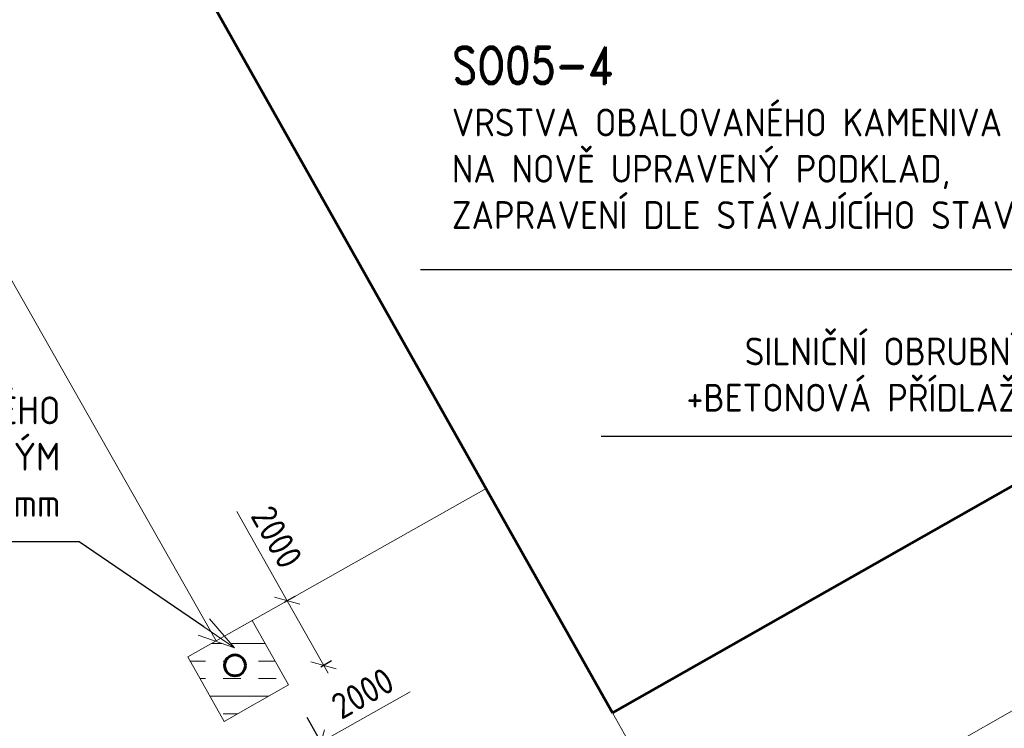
# Model space of a CAD drawing. Header units: millimetres. Extents: x 574189 to 1148315, y -389678 to 333486.
# Tile 14 of 35: x 848892 to 875499, y -230893 to -211754. Entities that reach past the tile are written whole.
import ezdxf
from ezdxf import colors
from ezdxf.entities.mleader import LeaderData, LeaderLine
from ezdxf.math import Vec2, Vec3

# ---------------------------------------------------------------- set-up
doc = ezdxf.new("R2010")
doc.units = ezdxf.units.MM
for name, color, linetype, lineweight in [('hranice', 3, 'Continuous', 20), ('IN_C_TENKA', 7, 'Continuous', 18), ('IN_KOTY', 4, 'Continuous', 13), ('IN_NS_TLUSTA', 1, 'Continuous', 60), ('IN_SRAFY', 13, 'Continuous', 9)]:
    doc.layers.add(name, color=color, linetype=linetype, lineweight=lineweight)
doc.layers.add('popisy', color=4, linetype='Continuous')
doc.styles.add('iso', font='isocp.shx')
doc.dimstyles.new('iso 250', dxfattribs={"dimtxt": 700, "dimasz": 500, "dimexe": 250, "dimexo": 1000, "dimgap": 250, "dimtad": 1, "dimdec": 0, "dimrnd": 10, "dimzin": 0, "dimtxsty": 'iso', "dimblk": 'OBLIQUE', "dimcen": 2.5, "dimdle": 250, "dimclrd": 256, "dimclre": 256, "dimclrt": 256, "dimadec": 0, "dimazin": 0, "dimtfac": 1, "dimtdec": 0, "dimtmove": 0, "dimatfit": 3, "dimfxl": 1, "dimlwd": -1, "dimarcsym": 0})

# ---------------------------------------------------------------- blocks, each defined once
blk = doc.blocks.new('_OPEN30')
at = {"color": 0, "linetype": 'ByBlock'}
for p, q in [((-1, 0.268), (0, 0)), ((0, 0), (-1, -0.268)), ((0, 0), (-1, 0))]:
    blk.add_line(p, q, dxfattribs=at)
blk = doc.blocks.new('_Oblique')
at = {"layer": 'popisy', "color": 0, "lineweight": -2}
blk.add_line((-0.5, -0.5), (0.5, 0.5), dxfattribs=at)
blk = doc.blocks.new('*D213')
at = {"layer": 'DEFPOINTS', "color": 0, "transparency": 16777216}
for p in [(856120, -227447), (855173, -227981), (856156, -229723)]:
    blk.add_point(p, dxfattribs=at)
at = {"layer": 'IN_KOTY', "transparency": 16777216}
for p, q in [((856120, -227447), (854760, -225036)), ((857226, -229407), (856120, -227447))]:
    blk.add_line(p, q, dxfattribs=at)
at = {"layer": 'IN_KOTY', "lineweight": -2, "transparency": 16777216}
for p, q in [((856044, -227490), (856338, -227324)), ((857027, -229232), (857321, -229066))]:
    blk.add_line(p, q, dxfattribs=at)
at = {"layer": 'IN_KOTY', "transparency": 16777216, "xscale": 500, "yscale": 500, "zscale": 500}
for p, rotation in [((856120, -227447), 119.4344792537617), ((857103, -229189), 299.4344792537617)]:
    blk.add_blockref('_Oblique', p, dxfattribs=dict(at, rotation=rotation))
at = {"layer": 'IN_KOTY', "transparency": 16777216, "insert": (855840, -225729), "char_height": 700, "attachment_point": 5, "rotation": 299.4345, "style": 'iso'}
blk.add_mtext('2000', dxfattribs=at)
blk = doc.blocks.new('*D214')
at = {"layer": 'DEFPOINTS', "color": 0, "transparency": 16777216}
for p in [(856156, -229723), (854415, -230706), (857030, -231272)]:
    blk.add_point(p, dxfattribs=at)
at = {"layer": 'IN_KOTY', "transparency": 16777216}
for p, q in [((857030, -231272), (859441, -229912)), ((855071, -232378), (857030, -231272))]:
    blk.add_line(p, q, dxfattribs=at)
at = {"layer": 'IN_KOTY', "lineweight": -2, "transparency": 16777216}
for p, q in [((856648, -230594), (857153, -231490)), ((854906, -231577), (855411, -232473))]:
    blk.add_line(p, q, dxfattribs=at)
at = {"layer": 'IN_KOTY', "transparency": 16777216, "xscale": 500, "yscale": 500, "zscale": 500}
for p, rotation in [((857030, -231272), 29.43447925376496), ((855289, -232255), 209.434479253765)]:
    blk.add_blockref('_Oblique', p, dxfattribs=dict(at, rotation=rotation))
at = {"layer": 'IN_KOTY', "transparency": 16777216, "insert": (858159, -229946), "char_height": 700, "attachment_point": 5, "rotation": 29.4345, "style": 'iso'}
blk.add_mtext('2000', dxfattribs=at)

msp = doc.modelspace()

# ---------------------------------------------------------------- hatches: boundary and pattern name
at = {"layer": 'IN_SRAFY'}
h = msp.add_hatch(dxfattribs=at)
h.set_pattern_fill('JIS_STN_2.5', color=256, scale=1000, angle=315)
h.paths.add_polyline_path([(880285.8, -204387.5), (878978.4, -205122.7), (881497.1, -209602.2), (880900.3, -211151.3), (889768.2, -224311.9), (894838.1, -233328.5), (886160.7, -238207.6), (888203.4, -238779.9), (896890.5, -233918.2)])
h.paths.add_polyline_path([(857957.3, -247550.8), (863833.5, -260022.8), (867068.4, -263774.1), (885194.3, -255806.1), (887403.9, -260499.4), (897213.9, -255212.8), (891241.4, -244591), (875188.6, -253617.2), (864315.5, -258694.1), (862829.7, -255541.6)])
h.paths.add_polyline_path([(897213.9, -255212.8), (887403.9, -260499.4), (902051.1, -263815.5), (913557, -257346), (908719.8, -248743.2)])
edge = h.paths.add_edge_path()
edge.add_line((913557, -257346), (915728.5, -256124.9))
edge.add_line((915728.5, -256124.9), (919209.1, -261702.1))
edge.add_arc((928908.9, -259270.2), 10000, 131.0812, 194.07474, ccw=False)
edge.add_line((922337.7, -251732.4), (917299.2, -242771.8))
edge.add_line((917299.2, -242771.8), (908229.7, -247871.5))
edge.add_line((908229.7, -247871.5), (913557, -257346))
edge = h.paths.add_edge_path()
edge.add_line((886160.7, -238207.6), (880621.6, -236880.6))
edge.add_line((880621.6, -236880.6), (857957.3, -247550.8))
edge.add_line((857957.3, -247550.8), (862837.3, -255538.1))
edge.add_line((862837.3, -255538.1), (873703.6, -250447.9))
edge.add_line((873703.6, -250447.9), (875188.6, -253617.2))
edge.add_line((875188.6, -253617.2), (891241.4, -244591))
edge.add_line((891241.4, -244591), (888029.1, -238877.9))
edge.add_line((888029.1, -238877.9), (888203.4, -238779.9))
h = msp.add_hatch(dxfattribs=at)
h.set_pattern_fill('INSUL', color=256, scale=150)
h.paths.add_polyline_path([(855173.5, -227981.3), (854425.1, -228403.6), (854694.8, -228716.7), (854185.5, -228538.7), (853431.6, -228964.1), (854414.5, -230706), (856156.3, -229723.1)])
h.paths.add_polyline_path([(854427.5, -229194.2, -1), (854991.8, -229194.2, -1)], flags=16)

# ---------------------------------------------------------------- linework, layer by layer
at = {"layer": 'hranice', "ltscale": 100}
msp.add_lwpolyline([(853431.6, -228964.1), (855173.5, -227981.3), (856156.3, -229723.1), (854414.5, -230706)], close=True, dxfattribs=at)
at = {"layer": 'IN_C_TENKA'}
for p, q in [((843679.5, -209998.5), (854197.4, -228532)), ((854197.4, -228532), (861494, -224414.8)), ((878243.2, -228982.2), (867519.7, -235067.2)), ((864915.1, -230477.8), (867519.7, -235067.2))]:
    msp.add_line(p, q, dxfattribs=at)
at = {"layer": 'IN_NS_TLUSTA'}
for p in [(844373.4, -194073.3), (881204.9, -221233.5)]:
    msp.add_line(p, (864915.1, -230477.8), dxfattribs=at)
msp.add_circle((854709.7, -229194.2), 282.1, dxfattribs=at)

# ---------------------------------------------------------------- dimensions: what is measured, and where the dimension line sits
at = {"layer": 'IN_KOTY'}
for p1, p2, distance, picture, middle in [((856156.3, -229723.1), (855173.5, -227981.3), -1086.8, '*D213', (855839.5, -225729.1)), ((854414.5, -230706), (856156.3, -229723.1), -1778.6, '*D214', (858158.7, -229946.5))]:
    dim = msp.add_aligned_dim(p1=p1, p2=p2, distance=distance, dimstyle='iso 250', dxfattribs=at)
    dim.commit()
    dim.dimension.update_dxf_attribs({"geometry": picture, "text_midpoint": middle})

# ---------------------------------------------------------------- leaders
at = {"layer": 'hranice'}
ml = msp.add_multileader_mtext('Standard', dxfattribs=at)
ml.set_content('{\\Fromand|c238;\\W0.8;SO05-4\\P\\pq*;\\Fisocp|c238;\\H0.75x;\\W1;VRSTVA OBALOVANÉHO KAMENIVA\\PNA NOVĚ UPRAVENÝ PODKLAD,\\PZAPRAVENÍ DLE STÁVAJÍCÍHO STAVU}', color=256, style='iso')
ml.set_leader_properties()
ml.build(insert=Vec2(0, 0))
ml.multileader.update_dxf_attribs({"text_left_attachment_type": 5, "text_right_attachment_type": 5, "arrow_head_size": 1000})
ctx = ml.context
ctx.base_point, ctx.char_height, ctx.arrow_head_size, ctx.plane_origin = Vec3(860569.1, -218508.3), 1000, 1000, Vec3(839938.1, -236327.6)
ctx.left_attachment, ctx.right_attachment = 5, 5
notes = []
notes.append((ctx, [(0, (1, 1, 0), (877531.1, -218508.3), (-1, 0), 8, [(0, [(888411.4, -219913.3)], 0, [])])]))
ctx.mtext.insert, ctx.mtext.width, ctx.mtext.flow_direction = Vec3(860571.1, -212487.4), 17617.545, 5
ml = msp.add_multileader_mtext('Standard', dxfattribs=at)
ml.set_content('SILNIČNÍ OBRUBNÍKY\\P+BETONOVÁ PŘÍDLAŽBA', color=256, style='iso')
ml.set_leader_properties()
ml.set_arrow_properties(name='OPEN30')
ml.build(insert=Vec2(0, 0))
ml.multileader.update_dxf_attribs({"text_left_attachment_type": 5, "text_right_attachment_type": 5, "dogleg_length": 500, "arrow_head_size": 750})
ctx = ml.context
ctx.base_point, ctx.char_height, ctx.arrow_head_size, ctx.plane_origin = Vec3(866324.3, -223013.8), 750, 750, Vec3(841705.1, -238520.4)
ctx.left_attachment, ctx.right_attachment, ctx.text_align_type = 5, 5, 2
notes.append((ctx, [(0, (1, 1, 0), (877553.3, -223013.8), (-1, 0), 500, [(1, [(887213.4, -216707.8), (893674.2, -235703.8)], 0, [])])]))
ctx.mtext.insert, ctx.mtext.alignment, ctx.mtext.flow_direction = Vec3(877051.3, -220338.8), 3, 5
ml = msp.add_multileader_mtext('Standard', dxfattribs=at)
ml.set_content('ZAPRAVENÍ ZPEVNĚNÉHO POVRCHU OBALOVANÝM KAMENIVEM tl. 2x 50 mm', color=256, style='iso')
ml.set_leader_properties()
ml.set_arrow_properties(name='OPEN30')
ml.build(insert=Vec2(0, 0))
ml.multileader.update_dxf_attribs({"text_left_attachment_type": 5, "text_right_attachment_type": 5, "dogleg_length": 500, "arrow_head_size": 1000})
ctx = ml.context
ctx.base_point, ctx.char_height, ctx.arrow_head_size, ctx.plane_origin = Vec3(838741.2, -225856), 750, 1000, Vec3(815915.3, -242630.3)
ctx.left_attachment, ctx.right_attachment, ctx.text_align_type = 5, 5, 2
notes.append((ctx, [(0, (1, 1, 0), (850495.2, -225856), (-1, 0), 500, [(0, [(854694.8, -228716.7)], 0, [])])]))
ctx.mtext.insert, ctx.mtext.width, ctx.mtext.defined_height, ctx.mtext.alignment, ctx.mtext.flow_direction = Vec3(849993.2, -221930.9), 13235.938, 8665.7, 3, 5
for ctx, leaders in notes:
    for number, flags, end, landing, length, lines in leaders:
        leader = LeaderData()
        leader.index, (leader.has_last_leader_line, leader.has_dogleg_vector, leader.attachment_direction) = number, flags
        leader.last_leader_point, leader.dogleg_vector, leader.dogleg_length = Vec3(end), Vec3(landing), length
        for number, points, colour, breaks in lines:
            line = LeaderLine()
            line.index, line.vertices, line.color, line.breaks = number, Vec3.list(points), colors.encode_raw_color(colour), breaks
            leader.lines.append(line)
        ctx.leaders.append(leader)

doc.saveas('drawing.dxf')
